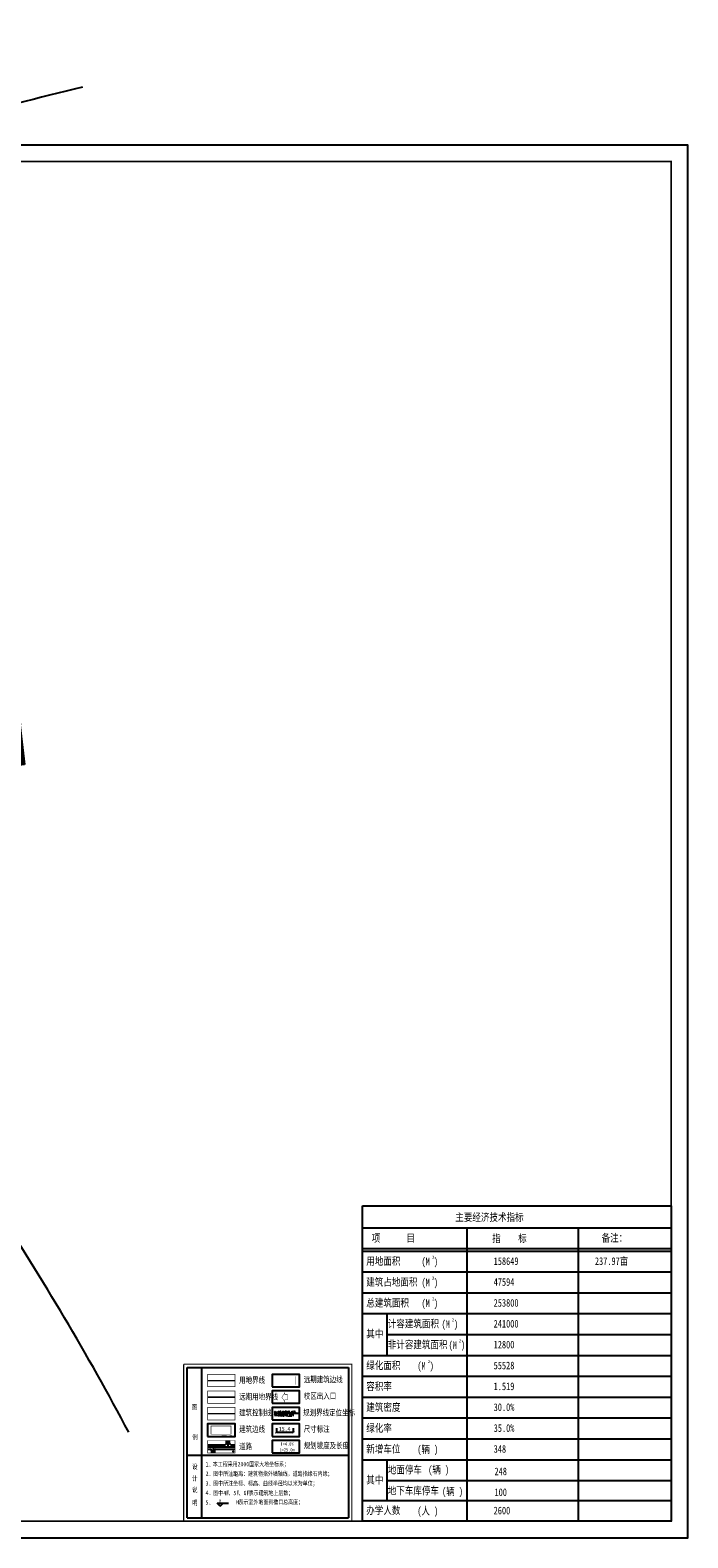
# Model space of a CAD drawing. Extents: x 38389316 to 38392219, y 2477539 to 2480586.
# Tile 43 of 43: x 38390503 to 38391099, y 2479219 to 2480584. Entities that reach past the tile are written whole.
import ezdxf

# ---------------------------------------------------------------- set-up
doc = ezdxf.new("R2010")
doc.units = 0
doc.header["$LTSCALE"] = 1000
doc.header["$MEASUREMENT"] = 0
for name, pattern in [('ACAD_ISO04W100', [30.5, 24, -3, 0.5, -3]), ('CENTER2', [1.125, 0.75, -0.125, 0.125, -0.125]), ('DASH', [0.35, 0.25, -0.1]), ('DASHDOT', [1, 0.5, -0.25, 0, -0.25]), ('X2', [10, 8, -2])]:
    doc.linetypes.add(name, pattern=pattern)
doc.layers.get('0').update_dxf_attribs({"linetype": 'CONTINUOUS'})
for name, color, linetype in [('0-lunkuo', 8, 'CONTINUOUS'), ('PUB_TITLE', 4, 'CONTINUOUS'), ('图例', 3, 'CONTINUOUS'), ('路中线', 7, 'CENTER2')]:
    doc.layers.add(name, color=color, linetype=linetype)
doc.styles.add('-宋体', font='txt', dxfattribs={"width": 0.8})
doc.styles.add('44', font='txt', dxfattribs={"height": 2.25})
doc.styles.add('_HZTXT', font='txt.shx', dxfattribs={"width": 0.8, "bigfont": 'hztxt.shx'})
doc.styles.add('_TCH_DIM', font='SIMPLEX', dxfattribs={"bigfont": 'GBCBIG'})
doc.styles.add('宋体', font='txt', dxfattribs={"width": 0.8, "height": 8})

# ---------------------------------------------------------------- blocks, each defined once
blk = doc.blocks.new('_ArchTick')
at = {"color": 0, "linetype": 'ByBlock', "const_width": 0.4}
blk.add_lwpolyline([(-0.5, -0.5), (0.5, 0.5)], dxfattribs=at)
blk = doc.blocks.new('A$C4E7B5845')
at = {"layer": '0-lunkuo'}
for points in [[(27.72727382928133, 158.7071069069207), (15.43272306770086, 155.8515955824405)], [(15.43272306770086, 155.8515955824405), (51.6305463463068, 7.234513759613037e-06)], [(103.574453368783, 148.0790656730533), (37.33752830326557, 132.6949907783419)], [(62.77778758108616, 132.9573044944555), (61.5334873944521, 138.3147028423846)], [(80.6227944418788, 137.1019552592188), (62.77778758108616, 132.9573044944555)], [(80.6227944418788, 137.1019552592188), (79.37849426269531, 142.4593536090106)], [(93.82619148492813, 128.8757589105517), (90.09329096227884, 144.947953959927)], [(127.3292748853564, 45.80146082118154), (103.574453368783, 148.0790656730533)], [(128.2982542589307, 58.85923562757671), (110.1993426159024, 136.7850298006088)], [(140.1819378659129, 61.61931965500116), (122.0830262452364, 139.5451138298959)], [(140.1819378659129, 61.61931965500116), (122.0830262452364, 139.5451138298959)], [(37.33752830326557, 132.6949907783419), (61.09234983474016, 30.41738592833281)], [(54.55159122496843, 119.7539074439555), (50.81869069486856, 135.8261024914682)], [(93.82619148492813, 128.8757589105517), (54.55159122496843, 119.7539074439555)], [(18.47595062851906, 120.6479929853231), (8.735226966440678, 118.3856264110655)], [(8.735226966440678, 118.3856264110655), (16.88441918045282, 83.2989033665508)], [(9.710427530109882, 118.6121251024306), (10.84161082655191, 113.7417632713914)], [(10.05135285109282, 118.6913079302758), (11.18253615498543, 113.8209460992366)], [(10.09731946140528, 112.5210743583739), (20.95667900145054, 65.76560077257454)], [(10.39227819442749, 118.7704907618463), (11.52346148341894, 113.9001289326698)], [(10.733203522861, 118.8496735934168), (11.86438681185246, 113.9793117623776)], [(14.24973590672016, 114.5333295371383), (10.84048262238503, 113.7415012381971)], [(10.84048262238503, 113.7415012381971), (16.72730825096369, 88.39550185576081)], [(11.0741288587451, 118.9288564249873), (12.20531214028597, 114.0584945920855)], [(11.41505417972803, 119.0080392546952), (12.54623745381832, 114.1376774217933)], [(11.52233327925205, 113.8998668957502), (17.40915890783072, 88.55386751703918)], [(11.75597950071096, 119.0872220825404), (12.88716278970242, 114.2168602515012)], [(12.09690483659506, 119.1664049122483), (13.22808811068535, 114.2960430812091)], [(12.20418393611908, 114.0582325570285), (18.09100957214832, 88.71223317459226)], [(12.43783015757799, 119.2455877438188), (13.56901344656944, 114.3752259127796)], [(12.77875549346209, 119.3247705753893), (13.90993877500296, 114.4544087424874)], [(12.88603458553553, 114.2165982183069), (18.77286023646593, 88.87059883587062)], [(13.11831319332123, 119.4047222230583), (21.26774483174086, 84.31696832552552)], [(13.56788524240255, 114.37496387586), (19.4547108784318, 89.02896449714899)], [(15.06654497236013, 119.8568207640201), (23.21588955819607, 84.7694416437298)], [(15.40875088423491, 119.9356095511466), (16.53993416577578, 115.0652477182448)], [(15.74967621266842, 120.0147923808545), (16.88085950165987, 115.1444305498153)], [(16.09060153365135, 120.0939752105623), (17.22178481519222, 115.2236133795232)], [(19.60713391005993, 115.7776311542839), (16.19788062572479, 114.98580285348)], [(16.43152685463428, 120.1731580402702), (17.56271014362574, 115.3027962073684)], [(16.7724521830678, 120.2523408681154), (17.90363547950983, 115.3819790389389)], [(16.87973129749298, 115.1441685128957), (22.76655692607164, 89.79816913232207)], [(17.11337751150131, 120.3315236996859), (18.24456080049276, 115.4611618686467)], [(17.45430284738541, 120.4107065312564), (18.58548614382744, 115.5403446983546)], [(17.56158194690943, 115.3025341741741), (23.44840759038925, 89.9565347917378)], [(17.79522817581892, 120.4898893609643), (18.92641146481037, 115.6195275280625)], [(18.13615350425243, 120.5690721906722), (19.26733679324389, 115.698710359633)], [(18.24343261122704, 115.4608998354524), (24.1302582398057, 90.11490045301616)], [(18.47595062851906, 120.6479929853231), (26.62514283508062, 85.56126994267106)], [(18.47595062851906, 120.6479929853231), (26.62514283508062, 85.56126994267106)], [(18.92528326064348, 115.6192654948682), (24.81210889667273, 90.27326611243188)], [(36.3685489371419, 119.6372159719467), (54.46746057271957, 41.71142179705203)], [(49.21493906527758, 81.55618835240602), (115.451864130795, 96.9402632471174)], [(20.13656153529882, 89.18733015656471), (16.72730825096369, 88.39550185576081)], [(16.72730825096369, 88.39550185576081), (17.85849153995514, 83.52514002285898)], [(21.26774483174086, 84.31696832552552), (16.88441918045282, 83.2989033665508)], [(17.06823358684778, 88.47468468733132), (18.19941686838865, 83.60432285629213)], [(17.40915890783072, 88.55386751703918), (18.54034220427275, 83.68350568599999)], [(17.75008423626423, 88.63305034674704), (18.88126753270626, 83.7626885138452)], [(18.09100957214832, 88.71223317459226), (19.22219285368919, 83.84187134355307)], [(18.43193489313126, 88.79141600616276), (19.56311818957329, 83.92105417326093)], [(18.77286023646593, 88.87059883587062), (19.90404351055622, 84.00023700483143)], [(19.11378554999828, 88.94978166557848), (20.24496883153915, 84.07941983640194)], [(19.4547108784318, 89.02896449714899), (20.58589417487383, 84.1586026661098)], [(19.79563620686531, 89.10814732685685), (20.92681949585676, 84.23778549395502)], [(25.49395954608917, 90.43163177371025), (22.0847062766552, 89.63980347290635)], [(22.42563160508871, 89.71898630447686), (23.55681488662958, 84.84862446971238)], [(22.76655692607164, 89.79816913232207), (23.8977402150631, 84.92780729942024)], [(23.10748225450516, 89.87735196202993), (24.23866553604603, 85.00699013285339)], [(29.54735992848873, 86.23997991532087), (23.21588955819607, 84.7694416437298)], [(23.44840759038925, 89.9565347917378), (24.5795908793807, 85.08617296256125)], [(23.78933291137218, 90.0357176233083), (24.92051619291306, 85.16535579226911)], [(24.1302582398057, 90.11490045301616), (25.26144152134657, 85.24453862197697)], [(24.47118356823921, 90.19408328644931), (25.60236685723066, 85.32372145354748)], [(24.81210889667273, 90.27326611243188), (25.94329218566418, 85.4029042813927)], [(25.15303423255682, 90.35244894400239), (26.28421751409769, 85.4820871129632)], [(29.54735992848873, 86.23997991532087), (33.61961978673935, 68.70667732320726)], [(33.61961978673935, 68.70667732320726), (27.28477577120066, 67.23535549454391)], [(29.07924621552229, 30.71701654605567), (20.95200127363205, 65.77043992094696)], [(25.33663088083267, 66.78288214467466), (20.95667900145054, 65.76560077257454)], [(21.9269172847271, 65.99304108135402), (23.05810057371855, 61.12267924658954)], [(22.26784261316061, 66.07222390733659), (23.3990258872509, 61.2018620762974)], [(22.60876792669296, 66.1514067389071), (23.73995122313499, 61.28104490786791)], [(22.94969327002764, 66.2305895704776), (24.08087655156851, 61.36022773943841)], [(30.05295794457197, 30.94480889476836), (23.05544383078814, 61.12561752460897)], [(26.4650015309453, 61.9161340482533), (23.05731723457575, 61.12605188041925)], [(23.29061859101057, 66.30977240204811), (24.42180188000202, 61.43941056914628)], [(23.6315439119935, 66.38895523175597), (24.76272721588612, 61.51859339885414)], [(29.60556014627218, 35.97370889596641), (23.73735539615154, 61.28372083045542)], [(23.97246926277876, 66.46813806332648), (25.10365253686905, 61.597776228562)], [(24.31339457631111, 66.54732088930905), (25.44457786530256, 61.67695905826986)], [(30.28747168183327, 36.13181220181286), (24.41926692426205, 61.44182413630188)], [(24.65431991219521, 66.62650372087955), (25.7855031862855, 61.75614188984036)], [(24.99524522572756, 66.70568655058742), (26.12642852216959, 61.83532471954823)], [(30.96938323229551, 36.28991550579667), (25.10117845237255, 61.59992744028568)], [(33.46275465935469, 31.73429447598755), (25.33569221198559, 66.78693074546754)], [(31.6512947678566, 36.44801881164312), (25.78308998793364, 61.75803074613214)], [(35.41098643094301, 32.18639301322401), (27.284010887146, 67.23865447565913)], [(27.62524062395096, 67.31652552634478), (28.75642391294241, 62.44616369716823)], [(27.96616595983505, 67.39570835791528), (29.09734923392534, 62.52534652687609)], [(28.30709128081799, 67.47489118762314), (29.43827455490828, 62.60452935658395)], [(31.82287789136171, 63.15837430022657), (28.41332021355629, 62.36785777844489)], [(28.6480166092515, 67.554074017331), (29.77919990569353, 62.68371218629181)], [(28.98894193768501, 67.63325684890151), (30.1201252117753, 62.76289501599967)], [(34.96343652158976, 37.21594914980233), (29.09523174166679, 62.52596108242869)], [(29.32986726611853, 67.71243967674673), (30.4610505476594, 62.84207784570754)], [(29.67079257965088, 67.79162250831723), (30.80197587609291, 62.9212606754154)], [(35.64534804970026, 37.37405245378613), (29.77714327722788, 62.6840643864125)], [(30.01171791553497, 67.8708053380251), (31.14290120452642, 63.0004435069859)], [(30.35264324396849, 67.9499881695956), (31.48382653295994, 63.07962633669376)], [(36.32725958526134, 37.53215575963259), (30.45905482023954, 62.84216769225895)], [(38.82039203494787, 32.97756545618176), (30.693568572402, 68.02917099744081)], [(37.00917112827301, 37.69025906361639), (31.14096636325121, 63.00027099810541)], [(110.1152119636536, 58.74254415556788), (70.84061170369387, 49.6206926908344)], [(110.1152119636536, 58.74254415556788), (113.8481124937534, 42.67034910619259)], [(61.09234983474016, 30.41738592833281), (127.3292748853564, 45.80146082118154)], [(70.84061170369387, 49.6206926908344), (74.57351223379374, 33.54849764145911)], [(101.889015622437, 45.53914710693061), (84.0440087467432, 41.39449633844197)], [(84.0440087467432, 41.39449633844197), (85.2883089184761, 36.03709799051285)], [(101.889015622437, 45.53914710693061), (103.1333157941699, 40.18174875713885)], [(32.33320630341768, 36.60612211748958), (28.9236486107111, 35.81560559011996)], [(29.26647764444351, 35.89167517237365), (30.39766092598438, 31.02131334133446)], [(29.37216733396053, 30.78696548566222), (38.82151292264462, 32.97782556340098)], [(29.60740296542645, 35.97085800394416), (30.73858626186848, 31.10049617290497)], [(29.94832830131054, 36.05004083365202), (31.07951158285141, 31.17967900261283)], [(30.28925362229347, 36.12922366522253), (31.4204369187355, 31.25886183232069)], [(30.63017896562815, 36.20840649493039), (31.76136224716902, 31.33804466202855)], [(30.97110428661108, 36.28758932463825), (32.10228757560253, 31.41722749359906)], [(31.31202960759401, 36.36677215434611), (32.44321291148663, 31.49641032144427)], [(31.65295495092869, 36.44595498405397), (32.78413822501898, 31.57559315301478)], [(31.99388026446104, 36.52513781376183), (33.12506356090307, 31.65477598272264)], [(37.69220361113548, 37.84862226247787), (34.28152497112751, 37.05784584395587)], [(34.62387564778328, 37.13597678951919), (35.75505894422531, 32.26561495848)], [(34.96480097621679, 37.21515961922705), (36.09598427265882, 32.34479778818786)], [(35.30572631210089, 37.29434245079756), (36.43690960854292, 32.42398061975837)], [(35.64665164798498, 37.37352528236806), (36.77783492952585, 32.50316344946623)], [(35.98757696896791, 37.45270811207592), (37.11876025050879, 32.58234628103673)], [(36.32850229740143, 37.53189094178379), (37.4596855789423, 32.66152910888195)], [(36.66942761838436, 37.611073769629), (37.80061090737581, 32.74071193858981)], [(37.01035295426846, 37.69025660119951), (38.14153624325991, 32.81989477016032)], [(37.35127827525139, 37.76943943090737), (38.48246157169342, 32.89907760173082)], [(63.51422996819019, 2.760091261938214), (51.6305463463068, 7.234513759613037e-06)]]:
    blk.add_lwpolyline(points, dxfattribs=at)
at = {"layer": '0-lunkuo', "linetype": 'DASH'}
for points in [[(35.50377380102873, 125.22498662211), (27.72727382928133, 158.7071069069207)], [(29.40614444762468, 151.4786431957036), (27.72727382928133, 158.7071069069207)], [(54.46746057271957, 41.71142179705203), (63.51422996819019, 2.760091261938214)]]:
    blk.add_lwpolyline(points, dxfattribs=at)
at = {"layer": '0-lunkuo'}
for centre, major_axis, ratio, start_param, end_param in [((73.28394576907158, 128.2111228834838), (26.49998685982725, 42.51541250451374), 0.9999999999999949, 5.497979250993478, 7.913906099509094), ((73.28394576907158, 128.2111228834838), (20.04663862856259, 32.1619446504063), 0.9999999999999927, 5.497979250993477, 8.63957190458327), ((91.38285741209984, 50.28532871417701), (-32.16194465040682, 20.04663862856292), 0.9999999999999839, 0.7855902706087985, 3.927182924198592), ((91.38285741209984, 50.28532871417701), (26.49998685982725, 42.51541250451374), 0.9999999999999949, 3.069272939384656, 5.497979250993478)]:
    blk.add_ellipse(centre, major_axis=major_axis, ratio=ratio, start_param=start_param, end_param=end_param, dxfattribs=at)
blk.add_ellipse((82.33340159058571, 89.24822579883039), major_axis=(-7.7651008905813, 4.840011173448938), ratio=0.9999999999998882, dxfattribs=at)
blk = doc.blocks.new('202210211F')
at = {"layer": '路中线', "color": 8, "ltscale": 20, "flags": 128}
blk.add_lwpolyline([(38392932.21832794, 2481388.10908151, 0.04757756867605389), (38392670.98070503, 2481784.462557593), (38391967.66767751, 2482658.056032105)], format="xyb", dxfattribs=at)
at = {"layer": '路中线', "color": 8, "ltscale": 50}
blk.add_arc((38393342.73311663, 2480658.192347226), 1999.999999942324, 103.0755972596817, 110.1178055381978, dxfattribs=at)
at = {"layer": '0-lunkuo', "color": 8, "xscale": -1, "rotation": 19.60385732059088}
blk.add_blockref('A$C4E7B5845', (38392875.55107121, 2481973.831388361), dxfattribs=at)

msp = doc.modelspace()

# ---------------------------------------------------------------- linework, layer by layer
at = {"layer": 'PUB_TITLE'}
msp.add_lwpolyline([(38389315.97482359, 2479218.811398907), (38391099.47482359, 2479218.81119263), (38391099.47496949, 2480480.31119263), (38389315.97496949, 2480480.311398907)], close=True, dxfattribs=at)
at = {"layer": 'PUB_TITLE', "const_width": 1.5}
msp.add_lwpolyline([(38389353.47482533, 2479233.811394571), (38391084.47482533, 2479233.811194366), (38391084.47496776, 2480465.311194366), (38389353.47496776, 2480465.311394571)], close=True, dxfattribs=at)
at = {"layer": '图例'}
for p, q in [((38391084.47482533, 2479519.387303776), (38391084.47482533, 2479252.710448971)), ((38390804.47482488, 2479499.744190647), (38391084.47482534, 2479499.744190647)), ((38390899.0107958, 2479499.744190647), (38390899.0107958, 2479233.811194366)), ((38391000.16184547, 2479499.744190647), (38391000.16184546, 2479233.811194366)), ((38390804.4748249, 2479480.844935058), (38391084.47482533, 2479480.844935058)), ((38390804.47482488, 2479478.577022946), (38391084.47482532, 2479478.577022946)), ((38390804.47482489, 2479459.677767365), (38391084.47482534, 2479459.677767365)), ((38390804.47482489, 2479440.778511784), (38391084.47482534, 2479440.778511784)), ((38390804.47482489, 2479421.879256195), (38391084.47482533, 2479421.879256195)), ((38390826.66431878, 2479421.879256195), (38390826.66431876, 2479384.080745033)), ((38390826.66431878, 2479402.980000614), (38391084.47482534, 2479402.980000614)), ((38390804.47482488, 2479384.080745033), (38391084.47482532, 2479384.080745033)), ((38390645.76935536, 2479236.824816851), (38390645.77222852, 2479373.126486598)), ((38390645.77222852, 2479373.126486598), (38390791.97768921, 2479373.112864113)), ((38390658.96365455, 2479249.642127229), (38390658.96520545, 2479373.124848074)), ((38390791.97768921, 2479373.112864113), (38390791.97481603, 2479236.811194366)), ((38390804.47482489, 2479365.181489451), (38391084.47482533, 2479365.181489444)), ((38390804.47482489, 2479346.282233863), (38391084.47482534, 2479346.282233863)), ((38390804.47482488, 2479327.382978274), (38391084.47482532, 2479327.382978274)), ((38390804.47482489, 2479308.483722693), (38391084.47482534, 2479308.483722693)), ((38390645.77464187, 2479293.563240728), (38390791.98010256, 2479293.549618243)), ((38390804.47482489, 2479289.584467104), (38391084.47482534, 2479289.584467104)), ((38390826.66431878, 2479289.584467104), (38390826.66431877, 2479252.710448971)), ((38390826.66431876, 2479270.685211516), (38391084.47482533, 2479270.685211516)), ((38390672.85466295, 2479250.313702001, 5.848911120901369e-05), (38390683.17729279, 2479250.313702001, 5.848911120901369e-05)), ((38390675.5908023, 2479247.577562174, 5.848911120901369e-05), (38390672.85466295, 2479250.313702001, 5.848911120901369e-05)), ((38390675.5908023, 2479247.577562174, 5.848911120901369e-05), (38390678.32694165, 2479250.313702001, 5.848911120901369e-05)), ((38390804.47482534, 2479252.710448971), (38391084.47482579, 2479252.710448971)), ((38390645.76935536, 2479236.824816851), (38390791.97481603, 2479236.811194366))]:
    msp.add_line(p, q, dxfattribs=at)
at = {"layer": '图例', "color": 3, "linetype": 'Continuous'}
msp.add_line((38390746.19689842, 2479331.376137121), (38390724.37731083, 2479331.376137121), dxfattribs=at)
at = {"layer": '图例', "ltscale": 0.5}
for p, q in [((38390726.49838902, 2479318.246444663), (38390726.49838902, 2479314.319051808)), ((38390726.49838901, 2479314.499051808), (38390741.86980996, 2479314.499051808)), ((38390741.86980996, 2479318.246446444), (38390741.86980996, 2479314.319051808))]:
    msp.add_line(p, q, dxfattribs=at)
at = {"layer": '图例', "color": 4}
for p, q in [((38390664.22272865, 2479303.193719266), (38390680.15105021, 2479303.193719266)), ((38390664.22272865, 2479299.21586456), (38390666.6118495, 2479299.21586456)), ((38390671.70299555, 2479299.21586456), (38390689.05832519, 2479299.21586456)), ((38390681.37026332, 2479304.41293238), (38390681.37026332, 2479306.993954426)), ((38390684.02298312, 2479304.412932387), (38390684.02298312, 2479306.993954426)), ((38390685.24219623, 2479303.193719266), (38390689.05832519, 2479303.193719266)), ((38390667.83106261, 2479297.996651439), (38390667.83106261, 2479295.743851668)), ((38390670.48378243, 2479297.996651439), (38390670.48378243, 2479295.743851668))]:
    msp.add_line(p, q, dxfattribs=at)
at = {"layer": '图例', "color": 1, "linetype": 'ACAD_ISO04W100'}
msp.add_line((38390682.71384875, 2479301.368903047), (38390682.71384875, 2479306.993954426), dxfattribs=at)
at = {"layer": '图例'}
for points in [[(38390804.47482534, 2479519.387303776), (38391084.47482533, 2479519.387303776), (38391084.47482533, 2479233.811194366), (38390804.47482534, 2479233.811194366)], [(38390722.77929727, 2479355.616612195), (38390747.61489382, 2479355.616612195), (38390747.61489382, 2479366.866714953), (38390722.77929727, 2479366.866714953)], [(38390722.77929726, 2479340.648594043), (38390747.61489381, 2479340.648594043), (38390747.61489382, 2479351.898696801), (38390722.77929727, 2479351.898696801)], [(38390722.77929727, 2479325.680575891), (38390747.61489381, 2479325.680575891), (38390747.61489382, 2479336.930678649), (38390722.77929727, 2479336.930678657)], [(38390664.22272865, 2479310.712557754), (38390689.0583252, 2479310.712557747), (38390689.05832519, 2479321.962660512), (38390664.22272865, 2479321.962660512)], [(38390722.77929727, 2479310.712557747), (38390747.61489382, 2479310.712557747), (38390747.61489381, 2479321.962660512), (38390722.77929726, 2479321.962660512)]]:
    msp.add_lwpolyline(points, close=True, dxfattribs=at)
at = {"layer": '图例', "const_width": 0.7753061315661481}
msp.add_lwpolyline([(38390642.21790788, 2479375.9828343), (38390642.21185821, 2479233.996842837)], dxfattribs=at)
at = {"layer": '图例'}
for points, const_width in [([(38390642.77222852, 2479376.126486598), (38390794.97481603, 2479376.126486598), (38390794.97481604, 2479233.811194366), (38390642.77222852, 2479233.811194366)], 0.7753061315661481), ([(38390664.22272866, 2479355.616612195), (38390689.05832521, 2479355.616612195), (38390689.0583252, 2479366.866714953), (38390664.22272865, 2479366.866714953)], 0.5715061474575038), ([(38390722.77929727, 2479355.616612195), (38390747.61489382, 2479355.616612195), (38390747.61489382, 2479366.866714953), (38390722.77929727, 2479366.866714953)], 0.5715061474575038), ([(38390664.22272865, 2479340.648594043), (38390689.0583252, 2479340.648594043), (38390689.0583252, 2479351.898696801), (38390664.22272865, 2479351.898696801)], 0.5715061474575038), ([(38390722.77929726, 2479340.648594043), (38390747.61489381, 2479340.648594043), (38390747.61489382, 2479351.898696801), (38390722.77929727, 2479351.898696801)], 0.5715061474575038), ([(38390664.22272865, 2479325.680575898), (38390689.0583252, 2479325.680575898), (38390689.0583252, 2479336.930678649), (38390664.22272865, 2479336.930678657)], 0.5715061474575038), ([(38390722.77929727, 2479325.680575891), (38390747.61489381, 2479325.680575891), (38390747.61489382, 2479336.930678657), (38390722.77929727, 2479336.930678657)], 0.5715061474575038), ([(38390664.22272865, 2479310.712557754), (38390689.0583252, 2479310.712557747), (38390689.05832519, 2479321.962660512), (38390664.22272865, 2479321.962660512)], 0.5715061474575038), ([(38390722.77929727, 2479310.712557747), (38390747.61489382, 2479310.712557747), (38390747.61489381, 2479321.962660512), (38390722.77929726, 2479321.962660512)], 0.5715061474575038), ([(38390664.22272865, 2479295.744522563), (38390689.05832519, 2479295.744522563), (38390689.0583252, 2479306.993954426), (38390664.22272865, 2479306.993954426)], 0.5715061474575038)]:
    msp.add_lwpolyline(points, close=True, dxfattribs=dict(at, const_width=const_width))
msp.add_lwpolyline([(38390658.96233172, 2479236.823178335), (38390658.96520574, 2479373.124845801)], dxfattribs=at)
at = {"layer": '图例', "color": 1, "linetype": 'DASHDOT', "ltscale": 5, "const_width": 1.360728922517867, "flags": 128}
msp.add_lwpolyline([(38390664.22272865, 2479361.241663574), (38390689.0583252, 2479361.241663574)], dxfattribs=at)
at = {"layer": '图例', "color": 141, "ltscale": 5, "const_width": 0.09999999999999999, "flags": 128}
msp.add_lwpolyline([(38390725.89235561, 2479357.641528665), (38390743.89520483, 2479357.641528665), (38390743.89520483, 2479365.014043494), (38390725.89235561, 2479365.014043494)], close=True, dxfattribs=at)
at = {"layer": '图例', "color": 222, "linetype": 'CENTER2', "ltscale": 5, "const_width": 1.5, "flags": 128}
msp.add_lwpolyline([(38390664.22272865, 2479346.273645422), (38390689.0583252, 2479346.273645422)], dxfattribs=at)
at = {"layer": '图例', "color": 1, "const_width": 0.3527009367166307}
msp.add_lwpolyline([(38390731.475945, 2479346.153224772), (38390734.28589708, 2479350.453961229), (38390734.28589708, 2479348.504564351), (38390736.63723666, 2479348.504564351), (38390736.63723666, 2479343.801885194), (38390734.28589708, 2479343.801885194), (38390734.28589708, 2479341.852488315)], close=True, dxfattribs=at)
at = {"layer": '图例', "color": 6, "linetype": 'X2', "ltscale": 0.5, "const_width": 0.9999999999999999, "flags": 128}
msp.add_lwpolyline([(38390664.22272865, 2479331.305627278), (38390689.05832519, 2479331.305627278)], dxfattribs=at)
at = {"layer": '图例', "color": 2, "const_width": 0.4999999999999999}
msp.add_lwpolyline([(38390667.33578699, 2479312.737474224), (38390685.33863621, 2479312.737474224), (38390685.3386362, 2479320.109989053), (38390667.33578699, 2479320.109989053)], close=True, dxfattribs=at)
at = {"layer": '图例', "color": 1, "linetype": 'ACAD_ISO04W100'}
for points in [[(38390664.22272865, 2479301.368903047), (38390689.0583252, 2479301.368903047)], [(38390669.17464803, 2479301.368903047), (38390669.17464802, 2479295.743851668)]]:
    msp.add_lwpolyline(points, dxfattribs=at)
at = {"layer": '图例', "color": 3, "linetype": 'Continuous', "const_width": 0.5715061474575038}
msp.add_lwpolyline([(38390722.77929726, 2479295.744539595), (38390747.61489381, 2479295.744539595), (38390747.61489382, 2479306.994642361), (38390722.77929727, 2479306.994642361)], close=True, dxfattribs=at)
at = {"layer": '图例', "color": 3, "linetype": 'Continuous'}
msp.add_lwpolyline([(38390722.77929726, 2479295.744539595), (38390747.61489381, 2479295.744539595), (38390747.61489382, 2479306.994642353), (38390722.77929727, 2479306.994642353)], close=True, dxfattribs=at)
at = {"layer": '图例', "color": 3}
msp.add_lwpolyline([(38390723.99980205, 2479301.193736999, 0, 0, 0), (38390743.75347103, 2479301.193736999, 0.7466666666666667, 0, 0), (38390746.55347103, 2479301.193736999, 0, 0, 0)], format="xyseb", dxfattribs=at)
at = {"layer": '图例', "color": 4}
for centre, start, end in [((38390666.6118495, 2479297.996651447), 0, 90), ((38390671.70299554, 2479297.996651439), 90, 180), ((38390680.15105021, 2479304.412932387), 270, 0), ((38390685.24219623, 2479304.412932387), 180, 270)]:
    msp.add_arc(centre, 1.219213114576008, start, end, dxfattribs=at)
at = {"layer": '图例', "color": 8, "linetype": 'Continuous'}
for p in [(38390687.38784628, 2479297.016264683, 55.8136538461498), (38390687.38784628, 2479297.016264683, 55.8136538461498), (38390687.38784628, 2479297.016264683, 111.6273076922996)]:
    msp.add_point(p, dxfattribs=at)
at = {"layer": '路中线', "color": 8, "ltscale": 50}
msp.add_arc((38391003.29802727, 2478584.493480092), 1999.999999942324, 103.0755972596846, 110.1178054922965, dxfattribs=at)

# ---------------------------------------------------------------- block references
msp.add_blockref('202210211F', (-2339.435089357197, -2073.698867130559))
at = {"layer": '图例', "ltscale": 0.5, "xscale": 2.2, "yscale": 2.2, "zscale": 2.2, "rotation": 180}
msp.add_blockref('_ArchTick', (38390726.49838901, 2479314.499051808), dxfattribs=at)
at = {"layer": '图例', "ltscale": 0.5, "xscale": 2.2, "yscale": 2.2, "zscale": 2.2}
msp.add_blockref('_ArchTick', (38390741.86980996, 2479314.499051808), dxfattribs=at)

# ---------------------------------------------------------------- texts
at = {"layer": '图例', "style": '-宋体', "width": 0.8}
for s, height, p in [('主要经济技术指标', 6.907977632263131, (38390888.67258235, 2479505.719516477)), ('项', 6.907977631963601, (38390812.88829567, 2479486.781679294)), ('目', 6.907977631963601, (38390844.32726932, 2479486.779146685)), ('指', 6.907977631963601, (38390922.07706843, 2479486.596698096)), ('标', 6.907977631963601, (38390945.65629866, 2479486.594798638)), ('备注：', 6.907977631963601, (38391021.25331122, 2479486.999755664)), ('用地面积', 6.907977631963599, (38390808.00379734, 2479465.986571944)), ('(M )', 6.907977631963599, (38390858.06463477, 2479465.589101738)), ('158649', 6.907977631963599, (38390923.45476755, 2479465.986571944)), ('237.97亩', 6.907977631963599, (38391015.20072891, 2479465.986571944)), ('建筑占地面积', 6.907977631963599, (38390808.00379734, 2479447.08731637)), ('(M )', 6.907977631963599, (38390858.06463476, 2479446.689846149)), ('47594', 6.907977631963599, (38390923.45476755, 2479447.08731637)), ('总建筑面积', 6.907977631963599, (38390808.00379733, 2479428.188060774)), ('(M )', 6.907977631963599, (38390858.06463476, 2479427.790590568)), ('253800', 6.907977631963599, (38390923.45476755, 2479428.188060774)), ('计容建筑面积', 6.907977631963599, (38390827.46840614, 2479409.288805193)), ('(M )', 6.907977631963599, (38390876.25158614, 2479408.891334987)), ('241000', 6.907977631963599, (38390923.45476755, 2479409.288805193)), ('其中', 6.907977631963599, (38390808.00379733, 2479400.146345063)), ('非计容建筑面积', 6.907977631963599, (38390827.46840613, 2479390.389549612)), ('(M )', 6.907977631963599, (38390882.63459771, 2479389.992079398)), ('12800', 6.907977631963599, (38390923.45476754, 2479390.389549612)), ('绿化面积', 6.907977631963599, (38390808.00379734, 2479371.490294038)), ('(M )', 6.907977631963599, (38390854.25202365, 2479371.092823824)), ('55528', 6.907977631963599, (38390923.45476755, 2479371.490294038)), ('容积率', 6.907977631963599, (38390808.00379734, 2479352.591038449)), ('1.519', 6.907977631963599, (38390923.45476755, 2479352.591038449)), ('建筑密度', 6.907977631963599, (38390808.00379733, 2479333.691782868)), ('30.0%%%', 6.907977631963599, (38390923.45476755, 2479333.691782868)), ('图', 4.36109698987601, (38390649.84199805, 2479335.067314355)), ('例', 4.36109698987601, (38390650.26832309, 2479307.802894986)), ('绿化率', 6.907977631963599, (38390808.00379734, 2479314.792527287)), ('35.0%%%', 6.907977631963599, (38390923.45476755, 2479314.792527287)), ('新增车位', 6.907977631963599, (38390808.00379734, 2479295.893271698)), ('(辆 )', 6.907977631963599, (38390854.25202364, 2479295.495801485)), ('348', 6.907977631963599, (38390923.45476755, 2479295.893271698)), ('设', 4.36109698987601, (38390650.15492786, 2479281.089129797)), ('计', 4.36109698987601, (38390650.15492786, 2479270.342372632)), ('其中', 6.907977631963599, (38390808.00379734, 2479267.851555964)), ('地面停车', 6.907977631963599, (38390827.46840614, 2479276.994016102)), ('(辆 )', 6.907977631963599, (38390864.11897299, 2479277.043087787)), ('248', 6.907977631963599, (38390924.21214533, 2479275.567816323)), ('说', 4.36109698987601, (38390650.15492786, 2479260.109556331)), ('地下车库停车', 6.907977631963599, (38390827.46840614, 2479258.094760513)), ('(辆 )', 6.907977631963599, (38390876.6764835, 2479257.383620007)), ('100', 6.907977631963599, (38390924.21214533, 2479256.668560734)), ('明', 4.36109698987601, (38390650.15492785, 2479248.469747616)), ('H', 2.791102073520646, (38390674.77001289, 2479250.98565179, 5.848911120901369e-05)), ('办学人数', 6.907977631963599, (38390808.00379734, 2479240.236884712)), ('(人 )', 6.907977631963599, (38390854.25202366, 2479239.722527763)), ('2600', 6.907977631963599, (38390923.45476755, 2479240.119997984))]:
    msp.add_text(s, height=height, rotation=359.995384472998, dxfattribs=at).set_placement(p)
at = {"layer": '图例', "style": '44'}
for p in [(38390867.5822954, 2479471.605161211), (38390867.5822954, 2479452.70590563), (38390867.58229538, 2479433.806650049), (38390885.52099516, 2479414.907394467), (38390891.90400674, 2479396.008138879), (38390863.76968428, 2479377.108883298)]:
    msp.add_text('2', height=2.763191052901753, rotation=359.995355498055, dxfattribs=at).set_placement(p)
at = {"layer": '图例', "color": 0, "linetype": 'Continuous', "style": '_HZTXT', "width": 0.8}
for s, p in [('用地界线', (38390692.75908573, 2479358.422940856)), ('远期建筑边线', (38390751.31565434, 2479359.04350674)), ('远期用地界线', (38390692.75908573, 2479343.454922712)), ('校区出入口', (38390751.31565434, 2479344.075488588)), ('建筑控制线', (38390692.75908573, 2479329.006262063)), ('规划界线定位坐标', (38390750.78448855, 2479328.995798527)), ('建筑边线', (38390692.75908573, 2479314.038243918)), ('尺寸标注', (38390751.31565434, 2479314.139452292)), ('道路', (38390692.75908572, 2479298.334963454)), ('规划坡度及长度', (38390751.31565434, 2479299.17143414))]:
    msp.add_text(s, height=5.442915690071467, dxfattribs=at).set_placement(p)
at = {"layer": '图例', "color": 3, "linetype": 'Continuous', "style": '_TCH_DIM'}
for s, p in [('Y=382240.224', (38390724.37731083, 2479329.079907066)), ('X=2539698.455', (38390724.37731083, 2479331.886410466))]:
    msp.add_text(s, height=1.7859567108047, dxfattribs=at).set_placement(p)
at = {"layer": '图例', "color": 7, "style": '宋体', "width": 0.8}
for s, p in [('L=25.0m', (38390729.28845101, 2479297.040150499)), ('i=4.0%', (38390730.31461122, 2479302.393737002))]:
    msp.add_text(s, height=3.021097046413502, dxfattribs=at).set_placement(p)
at = {"layer": '图例', "style": '-宋体', "width": 0.8}
for s, height, p in [('1.', 4.022144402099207, (38390662.34187594, 2479283.378751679, -2.573520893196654e-05)), ('本工程采用2000国家大地坐标系；', 4.022144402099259, (38390668.85241046, 2479283.535168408, -2.573520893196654e-05)), ('2.', 4.022144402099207, (38390662.34054333, 2479274.867774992, -2.573520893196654e-05)), ('图中所注距离：建筑物指外墙轴线，道路指缘石内缘；', 4.022144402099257, (38390669.27958406, 2479274.890120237, -2.573520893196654e-05)), ('4.', 4.022144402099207, (38390662.33986699, 2479257.561317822, -2.573520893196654e-05)), ('3.', 4.022144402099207, (38390662.33986698, 2479266.163039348, -2.573520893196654e-05)), ('图中所注坐标、标高、曲线半径均以米为单位；', 4.022144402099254, (38390669.3052747, 2479266.207729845, -2.573520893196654e-05)), ('图中', 4.022144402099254, (38390669.3052747, 2479257.446894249, -2.573520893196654e-05)), ('4F', 4.022144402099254, (38390678.45788774, 2479257.446894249, -2.573520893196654e-05)), ('、', 4.022144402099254, (38390683.03419426, 2479257.446894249, -2.573520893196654e-05)), ('5F', 4.022144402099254, (38390687.61050078, 2479257.446894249, -2.573520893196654e-05)), ('、', 4.022144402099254, (38390692.1868073, 2479257.446894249, -2.573520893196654e-05)), ('6F', 4.022144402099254, (38390696.76311382, 2479257.446894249, -2.573520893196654e-05)), ('表示建筑地上层数；', 4.022144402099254, (38390701.33942034, 2479257.446894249, -2.573520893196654e-05)), ('5.', 4.022144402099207, (38390662.33986698, 2479248.969610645, -2.573520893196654e-05)), ('H', 4.022144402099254, (38390689.88075194, 2479249.169984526, -2.573520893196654e-05)), ('表示室外地面到檐口总高度；', 4.022144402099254, (38390692.1689052, 2479249.169984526, -2.573520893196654e-05))]:
    msp.add_text(s, height=height, dxfattribs=at).set_placement(p)
at = {"layer": '图例', "color": 7, "insert": (38390734.02963597, 2479317.402788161), "char_height": 4, "attachment_point": 5, "style": '宋体'}
msp.add_mtext('\\A1;15.4', dxfattribs=at)

doc.saveas('drawing.dxf')
